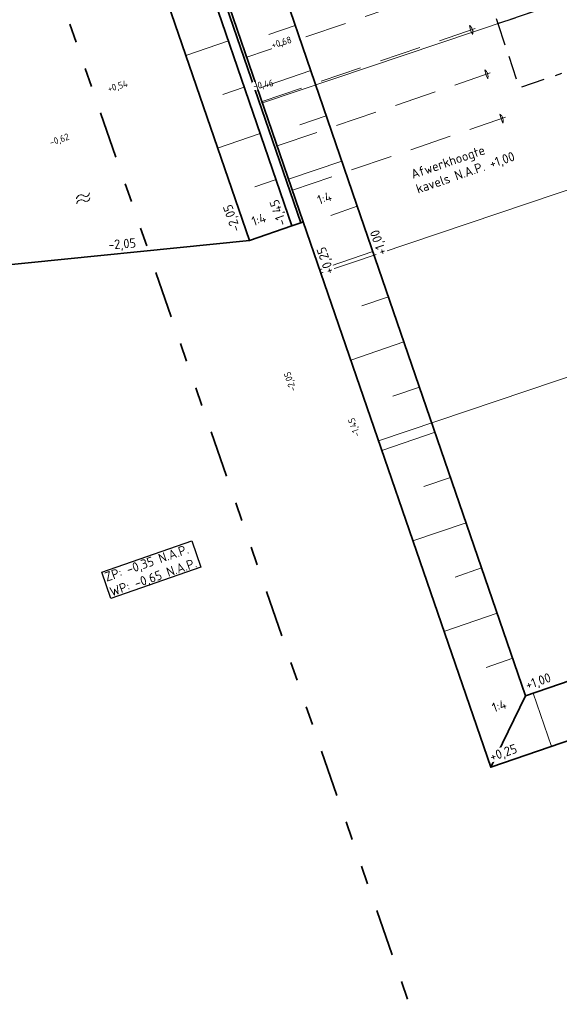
# Model space of a CAD drawing. Header units: metres. Extents: x 264779 to 275389, y 575281 to 580396.
# Tile 92 of 174: x 265347 to 265376, y 576909 to 576962. Entities that reach past the tile are written whole.
import ezdxf

# ---------------------------------------------------------------- set-up
doc = ezdxf.new("R2010")
doc.units = ezdxf.units.M
for name, pattern in [('AL-TEKENBLADGRENS', [11.5, 2.5, -1.5, 1, -1.5, 1, -1.5, 2.5]), ('DASHED', [19.05, 12.7, -6.35]), ('HIDDEN', [9.525, 6.35, -3.175])]:
    doc.linetypes.add(name, pattern=pattern)
for name, color, linetype, lineweight in [('B-XX-AL-HOOGTELABEL-T25', 252, 'Continuous', 9), ('N-WA-RI-DETAIL1-G', 1, 'HIDDEN', 18), ('N-WE-GK-BESCHOEIING-G', 130, 'B-WE-GK-BESCHOEIING_TYPE_1-G', 35), ('N-WE-GK-BESCHOEIING_ACHTERKANT-G', 130, 'Continuous', 35), ('N-WE-GW-TALUD_KRUIN-G', 3, 'Continuous', 35), ('N-WE-GW-TALUD_TEEN-G', 94, 'Continuous', 35), ('N-WE-GW-TALUDARCERING_KORT-G', 90, 'Continuous', 18), ('N-WE-GW-TALUDARCERING_LANG-G', 60, 'Continuous', 13), ('N-WE-GW-WATERGANG_BODEM-G', 44, 'Continuous', 35), ('N-XX-AL-HOOGTELABEL-T25', 7, 'Continuous', 25), ('N-XX-AL-HOOGTELABEL-T25-M', 7, 'Continuous', 25), ('N-XX-AL-TOPOGRAFIE-S', 7, 'Continuous', 18), ('T-WE-GR-TOEKOMSTIG-G', 3, 'DASHED', 25), ('X-XX-AL-T25', 7, 'Continuous', 25), ('X-XX-AL-TEKENBLADGRENS-G', 7, 'AL-TEKENBLADGRENS', 35)]:
    doc.layers.add(name, color=color, linetype=linetype, lineweight=lineweight)
doc.layers.add('N-BH-KG-GRENS_PERCEEL-G', color=160, linetype='KG-PERCEEL', lineweight=18, true_color=0x003fff)
doc.styles.add('NLCS-ISO-ANNOTATIVE-T25', font='NLCS-ISO.ttf', dxfattribs={"height": 2.5})
doc.styles.add('NLCS-ISO-M1000-T25', font='NLCS-ISO.ttf', dxfattribs={"height": 2.5})
doc.styles.get("Standard").update_dxf_attribs({"font": 'arial.ttf'})
doc.linetypes.add('B-WE-GK-BESCHOEIING_TYPE_1-G', pattern='A,7.5,[151,NLCS.shx,S=2,R=0,X=-0.25,Y=0.6],2.5', length=10)
doc.linetypes.add('KG-PERCEEL', pattern='A,2.75,-1,["P",Standard,S=0.9,R=0,X=-0.5,Y=-0.45],-1,2.75,-1,[5,NLCS.shx,S=0.375,R=0,X=0,Y=0],-1', length=9.5)

# ---------------------------------------------------------------- blocks, each defined once
blk = doc.blocks.new('SOG-TOPOGRAFIE_WATER-SO')
at = {"flags": 128}
for points in [[(-1.91, 0.46), (-1.82, 0.6, -0.538831), (0.18, 0.63, 0.605168), (1.86, 0.83, -4.035705)], [(-2.28, -0.81), (-2.19, -0.67, -0.538831), (-0.18, -0.63, 0.605168), (1.49, -0.44, -4.035705)]]:
    blk.add_lwpolyline(points, format="xyb", dxfattribs=at)

msp = doc.modelspace()

# ---------------------------------------------------------------- linework, layer by layer
at = {"layer": 'N-BH-KG-GRENS_PERCEEL-G'}
for points in [[(265366.066, 576939.475), (265362.997, 576948.414), (265391.288, 576957.966), (265394.357, 576949.029)], [(265394.357, 576949.029), (265366.066, 576939.475), (265372.042, 576922.074), (265400.284, 576931.77)]]:
    msp.add_lwpolyline(points, close=True, dxfattribs=at)
at = {"layer": 'N-WA-RI-DETAIL1-G', "ltscale": 0.35, "flags": 128}
for points in [[(265359.045, 576959.935), (265370.396, 576963.827)], [(265359.855, 576957.57), (265371.207, 576961.462)], [(265360.666, 576955.205), (265372.018, 576959.097)], [(265361.477, 576952.84), (265372.828, 576956.733)]]:
    msp.add_lwpolyline(points, dxfattribs=at)
for points in [[(265371.075, 576961.153), (265370.97, 576961.381), (265370.913, 576961.626, -0.3)], [(265371.886, 576958.788), (265371.781, 576959.016), (265371.724, 576959.261, -0.3)], [(265372.697, 576956.423), (265372.592, 576956.652), (265372.535, 576956.896, -0.3)]]:
    msp.add_lwpolyline(points, format="xyb", close=True, dxfattribs=at)
at = {"layer": 'N-WE-GK-BESCHOEIING-G', "ltscale": 0.6, "flags": 128}
msp.add_lwpolyline([(265354.523, 576972.656), (265355.497, 576969.819), (265361.924, 576951.105)], dxfattribs=at)
at = {"layer": 'N-WE-GK-BESCHOEIING_ACHTERKANT-G', "flags": 128}
msp.add_lwpolyline([(265361.924, 576951.105), (265362.057, 576951.151), (265355.639, 576969.867), (265354.665, 576972.705), (265354.523, 576972.656)], dxfattribs=at)
at = {"layer": 'N-WE-GW-TALUD_KRUIN-G', "ltscale": 0.99999, "flags": 128}
msp.add_lwpolyline([(265358.275, 576971.428), (265358.372, 576971.145), (265358.476, 576970.842), (265364.894, 576952.101), (265373.904, 576925.885), (265399.31, 576934.608), (265403.235, 576935.955)], dxfattribs=at)
at = {"layer": 'N-WE-GW-TALUD_KRUIN-G', "flags": 128}
msp.add_lwpolyline([(265373.904, 576925.885), (265372.042, 576922.074)], dxfattribs=at)
at = {"layer": 'N-WE-GW-TALUD_TEEN-G', "ltscale": 0.99999, "flags": 128}
msp.add_lwpolyline([(265354.665, 576972.705), (265355.535, 576970.17), (265355.639, 576969.867), (265362.057, 576951.151), (265372.042, 576922.074), (265400.284, 576931.77), (265404.209, 576933.118)], dxfattribs=at)
at = {"layer": 'N-WE-GW-TALUDARCERING_KORT-G'}
for p, q in [((265361.631, 576961.629), (265360.212, 576961.143)), ((265358.911, 576958.338), (265357.776, 576957.948)), ((265363.282, 576956.807), (265361.863, 576956.321)), ((265360.605, 576953.408), (265359.47, 576953.018)), ((265364.934, 576951.986), (265363.515, 576951.498)), ((265366.59, 576947.166), (265365.172, 576946.678)), ((265368.247, 576942.346), (265366.828, 576941.858)), ((265369.903, 576937.526), (265368.485, 576937.039)), ((265371.56, 576932.706), (265370.141, 576932.219)), ((265373.217, 576927.887), (265371.798, 576927.399))]:
    msp.add_line(p, q, dxfattribs=at)
at = {"layer": 'N-WE-GW-TALUDARCERING_LANG-G'}
for p, q in [((265358.065, 576960.803), (265355.795, 576960.023)), ((265362.457, 576959.218), (265359.619, 576958.246)), ((265359.758, 576955.873), (265357.488, 576955.093)), ((265364.108, 576954.396), (265361.27, 576953.424)), ((265365.762, 576949.576), (265362.925, 576948.601)), ((265367.419, 576944.756), (265364.581, 576943.781)), ((265369.075, 576939.936), (265366.238, 576938.961)), ((265370.732, 576935.116), (265367.895, 576934.141)), ((265372.388, 576930.296), (265369.551, 576929.321)), ((265374.313, 576926.025), (265375.287, 576923.188))]:
    msp.add_line(p, q, dxfattribs=at)
at = {"layer": 'N-WE-GW-WATERGANG_BODEM-G', "flags": 128}
msp.add_lwpolyline([(265354.05, 576972.494), (265355.024, 576969.656), (265361.451, 576950.943), (265361.924, 576951.105), (265355.497, 576969.819), (265354.523, 576972.656)], close=True, dxfattribs=at)
msp.add_lwpolyline([(265345.433, 576948.783), (265359.181, 576950.163)], dxfattribs=at)
at = {"layer": 'T-WE-GR-TOEKOMSTIG-G', "ltscale": 0.1, "flags": 128}
for points in [[(265373.538, 576965.904), (265371.264, 576965.136), (265372.416, 576961.725), (265378.1, 576963.645), (265376.949, 576967.056)], [(265379.252, 576960.234), (265378.1, 576963.645), (265372.416, 576961.725), (265373.567, 576958.315), (265375.841, 576959.082)]]:
    msp.add_lwpolyline(points, dxfattribs=at)
at = {"layer": 'X-XX-AL-TEKENBLADGRENS-G'}
msp.add_line((265315.938, 577059.024), (265371.496, 576898.478), dxfattribs=at)

# ---------------------------------------------------------------- block references
at = {"layer": 'N-XX-AL-TOPOGRAFIE-S', "xscale": 0.2, "yscale": 0.2, "zscale": 0.2, "rotation": 19.0885257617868}
msp.add_blockref('SOG-TOPOGRAFIE_WATER-SO', (265350.362, 576952.417), dxfattribs=at)

# ---------------------------------------------------------------- next in the draw order: texts
at = {"layer": 'B-XX-AL-HOOGTELABEL-T25', "char_height": 0.36, "width": 0.36, "attachment_point": 1, "style": 'NLCS-ISO-ANNOTATIVE-T25', "bg_fill": 3, "box_fill_scale": 1.1, "bg_fill_color": 256, "bg_fill_transparency": 0}
for s, insert, rotation in [('+0,68', (265360.317, 576960.742), 16.8017), ('+0,54', (265351.584, 576958.407), 16.8017), ('-0,46', (265359.356, 576958.564), 9.9998), ('-0,62', (265348.49, 576955.544), 19), ('-2,05', (265361.342, 576942.068), 108.1942), ('-1,45', (265364.748, 576939.648), 108.1942)]:
    msp.add_mtext(s, dxfattribs=dict(at, insert=insert, rotation=rotation))
at = {"layer": 'N-XX-AL-HOOGTELABEL-T25-M', "char_height": 0.5, "attachment_point": 1, "rotation": 18.9534, "style": 'NLCS-ISO-M1000-T25', "bg_fill": 3, "box_fill_scale": 1.1, "bg_fill_color": 256, "bg_fill_transparency": 0}
for s, insert, width in [('+1,00', (265373.836, 576926.678), 1.04288), ('1:4', (265372.057, 576925.469), 0.7048), ('+0,25', (265371.929, 576922.854), 1.04288)]:
    msp.add_mtext(s, dxfattribs=dict(at, insert=insert, width=width))
at = {"layer": 'X-XX-AL-T25', "insert": (265351.885, 576931.066), "char_height": 0.5, "width": 4.93, "attachment_point": 7, "rotation": 19.0885, "style": 'NLCS-ISO-ANNOTATIVE-T25', "bg_fill": 19, "box_fill_scale": 1.15, "bg_fill_color": 256, "bg_fill_transparency": 0}
msp.add_mtext('ZP: -0,35 N.A.P.\\PWP: -0,65 N.A.P.', dxfattribs=at)

# ---------------------------------------------------------------- next in the draw order: linework, layer by layer
at = {"layer": 'N-BH-KG-GRENS_PERCEEL-G'}
for points in [[(265359.882, 576957.493), (265355.639, 576969.867), (265355.535, 576970.17), (265383.767, 576979.866), (265388.17, 576967.045)], [(265391.288, 576957.966), (265388.17, 576967.045), (265359.882, 576957.493), (265362.057, 576951.151), (265362.997, 576948.414)]]:
    msp.add_lwpolyline(points, close=True, dxfattribs=at)
at = {"layer": 'N-WE-GW-WATERGANG_BODEM-G', "flags": 128}
msp.add_lwpolyline([(265361.451, 576950.943), (265359.181, 576950.163), (265352.754, 576968.877), (265351.78, 576971.714), (265346.616, 576986.84), (265348.889, 576987.609)], dxfattribs=at)

# ---------------------------------------------------------------- next in the draw order: texts
at = {"layer": 'N-XX-AL-HOOGTELABEL-T25', "insert": (265367.734, 576953.917), "char_height": 0.5, "attachment_point": 1, "rotation": 18.9534, "style": 'NLCS-ISO-ANNOTATIVE-T25', "bg_fill": 3, "box_fill_scale": 1.15, "bg_fill_color": 256, "bg_fill_transparency": 0}
msp.add_mtext_dynamic_manual_height_columns('\\pxt11;Afwerkhoogte kavels N.A.P. +1,00', width=5.68, gutter_width=9, heights=[0], dxfattribs=at)
at = {"layer": 'N-XX-AL-HOOGTELABEL-T25-M', "char_height": 0.5, "attachment_point": 1, "style": 'NLCS-ISO-M1000-T25', "bg_fill": 3, "box_fill_scale": 1.1, "bg_fill_color": 256, "bg_fill_transparency": 0}
for s, insert, width, rotation in [('1:4', (265362.745, 576952.534), 0.7048, 18.9534), ('-2,05', (265358.245, 576950.562), 1.04288, 108.9534), ('1:4', (265359.247, 576951.397), 0.755, 18.9534), ('+1,00', (265366.038, 576949.312), 1.04288, 108.9534), ('-2,05', (265351.637, 576950.181), 1.04288, 4.1596), ('+0,25', (265363.231, 576948.299), 1.04288, 108.9534)]:
    msp.add_mtext(s, dxfattribs=dict(at, insert=insert, width=width, rotation=rotation))

# ---------------------------------------------------------------- next in the draw order: texts
at = {"layer": 'N-XX-AL-HOOGTELABEL-T25-M', "insert": (265360.704, 576950.882), "char_height": 0.5, "width": 1.04288, "attachment_point": 1, "rotation": 108.9534, "style": 'NLCS-ISO-M1000-T25', "bg_fill": 3, "box_fill_scale": 1.1, "bg_fill_color": 256, "bg_fill_transparency": 0}
msp.add_mtext('-1,45', dxfattribs=at)

doc.saveas('drawing.dxf')
